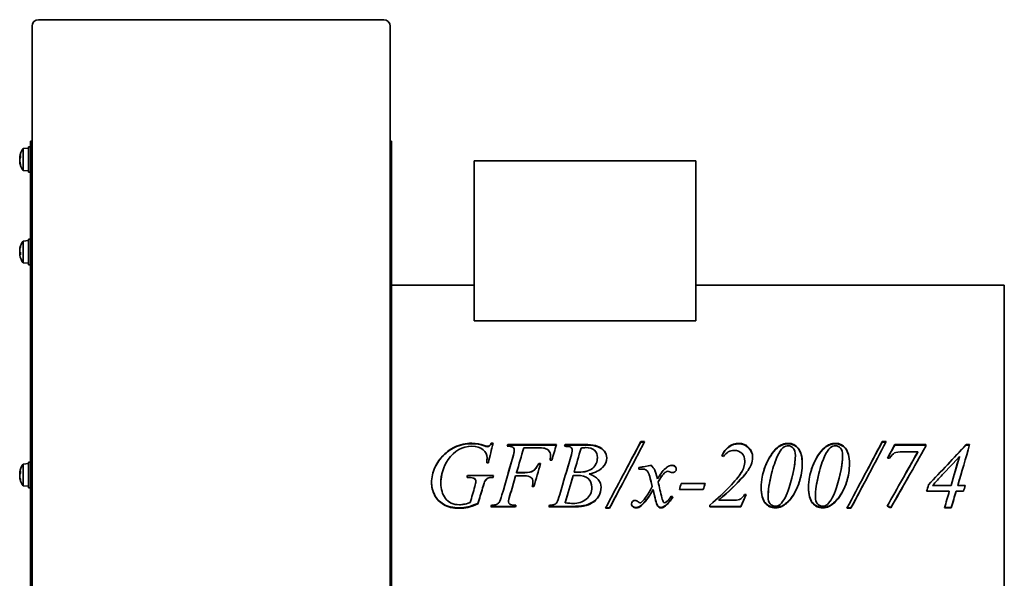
# Model space of a CAD drawing. Header units: millimetres. Extents: x 240 to 600, y 100 to 494.
# Tile 2 of 2: x 254 to 600, y 297 to 494. Entities that reach past the tile are written whole.
import ezdxf

# ---------------------------------------------------------------- set-up
doc = ezdxf.new("R2010")
doc.units = ezdxf.units.MM
doc.header["$LTSCALE"] = 2
doc.layers.add('Krawędzie widoczne(ISO)', color=7, linetype='Continuous', lineweight=35, true_color=0x262659)

msp = doc.modelspace()

# ---------------------------------------------------------------- linework, layer by layer
at = {"layer": 'Krawędzie widoczne(ISO)'}
for p, q in [((260.55, 493.61), (381.95, 493.61)), ((258.25, 395.29), (258.25, 491.31)), ((384.25, 491.31), (384.25, 395.29)), ((257.75, 215.89), (257.75, 450.89)), ((257.75, 450.89), (258.25, 450.89)), ((384.75, 450.89), (384.25, 450.89)), ((384.75, 215.89), (384.75, 450.89)), ((255.1, 448.23), (256.95, 448.39)), ((255.1, 440.55), (255.1, 448.23)), ((256.95, 448.89), (256.95, 439.89)), ((256.95, 448.89), (257.75, 448.89)), ((253.91, 445.26), (253.92, 445.26)), ((253.91, 443.51), (253.97, 443.52)), ((253.92, 445.11), (254.23, 445.08)), ((253.92, 443.67), (253.93, 443.67)), ((254.23, 445.82), (254.23, 445.01)), ((413.75, 443.89), (491.75, 443.89)), ((413.75, 387.62), (413.75, 443.89)), ((491.75, 387.62), (491.75, 443.89)), ((254.23, 442.77), (254.23, 442.33)), ((255.1, 440.55), (256.95, 440.39)), ((256.95, 439.89), (257.75, 439.89)), ((255.1, 415.71), (256.95, 415.88)), ((255.1, 408.04), (255.1, 415.71)), ((256.95, 416.38), (256.95, 407.38)), ((256.95, 416.38), (257.75, 416.38)), ((253.91, 412.71), (253.93, 412.71)), ((254.23, 414.01), (254.23, 413.79)), ((253.91, 411.04), (253.93, 411.04)), ((253.92, 411.32), (254.23, 411.35)), ((254, 411.37), (254.23, 411.39)), ((254.23, 411.76), (254.23, 410.86)), ((255.1, 408.04), (256.95, 407.88)), ((256.95, 407.38), (257.75, 407.38)), ((384.75, 400.19), (413.75, 400.19)), ((491.75, 400.19), (600.25, 400.19)), ((600.25, 266.59), (600.25, 400.19)), ((258.25, 233.46), (258.25, 395.29)), ((384.25, 395.29), (384.25, 233.46)), ((491.75, 387.62), (413.75, 387.62)), ((417.25, 343.61), (417.25, 343.77)), ((419.8, 344.55), (420.4, 344.55)), ((419.8, 344.38), (419.8, 344.55)), ((419.8, 344.38), (420.36, 344.38)), ((425.56, 344.05), (442.7, 344.05)), ((425.56, 343.89), (425.56, 344.05)), ((425.56, 343.89), (442.66, 343.89)), ((435.64, 342.92), (431.2, 342.92)), ((445.81, 344.05), (453.72, 344.05)), ((445.81, 343.89), (445.81, 344.05)), ((445.81, 343.89), (453.72, 343.89)), ((472.38, 345.12), (473.74, 345.12)), ((472.38, 344.94), (472.38, 345.12)), ((472.38, 344.94), (473.65, 344.94)), ((557.32, 345.12), (558.69, 345.12)), ((557.32, 344.94), (557.32, 345.12)), ((557.32, 344.94), (558.6, 344.94)), ((561.71, 343.89), (561.71, 344.05)), ((561.71, 344.05), (572.65, 344.05)), ((561.71, 343.89), (572.65, 343.89)), ((572.65, 343.5), (572.65, 344.05)), ((586.84, 344.05), (588.06, 344.05)), ((586.84, 343.89), (586.84, 344.05)), ((586.84, 343.89), (588.01, 343.89)), ((418.31, 339.36), (418.31, 339.45)), ((427.84, 342.04), (427.84, 342.17)), ((440.65, 340.09), (440.65, 340.19)), ((448.26, 342.04), (448.26, 342.17)), ((457.12, 339.38), (457.12, 339.47)), ((526.75, 340.09), (526.75, 340.19)), ((543.37, 340.09), (543.37, 340.19)), ((569.83, 341.49), (564.6, 341.49)), ((569.83, 341.37), (569.83, 341.49)), ((584.46, 339.8), (584.46, 339.9)), ((255.1, 337.23), (256.95, 337.39)), ((255.1, 329.55), (255.1, 337.23)), ((256.95, 337.89), (256.95, 328.89)), ((256.95, 337.89), (257.75, 337.89)), ((418.76, 337.66), (418.17, 337.66)), ((436.48, 337.36), (437.1, 337.36)), ((436.48, 337.3), (436.48, 337.36)), ((436.48, 337.3), (437.08, 337.3)), ((441.09, 338.54), (440.47, 338.54)), ((471.75, 336.03), (471.75, 335.44)), ((476.06, 336.73), (476.06, 336.78)), ((482.46, 336.57), (482.46, 336.62)), ((508.97, 338.18), (508.97, 338.25)), ((559.82, 339.26), (559.16, 339.26)), ((253.91, 334.26), (253.92, 334.26)), ((253.91, 332.51), (253.97, 332.52)), ((253.92, 334.11), (254.23, 334.08)), ((253.92, 332.67), (253.93, 332.67)), ((254.23, 334.82), (254.23, 334.01)), ((411.72, 332.54), (411.27, 332.54)), ((411.72, 332.52), (411.27, 332.52)), ((411.45, 333.15), (420.58, 333.15)), ((420.42, 332.54), (420.42, 332.52)), ((431.31, 333.05), (428.36, 333.05)), ((428.36, 333.05), (428.36, 333.05)), ((431.31, 333.05), (428.36, 333.05)), ((428.68, 334.2), (431.6, 334.2)), ((428.68, 334.18), (428.68, 334.2)), ((428.68, 334.18), (431.6, 334.18)), ((448.58, 333.14), (448.58, 333.14)), ((448.92, 334.34), (448.92, 334.36)), ((454.22, 333.74), (454.22, 333.75)), ((479.64, 334.15), (479.64, 334.16)), ((254.23, 331.77), (254.23, 331.33)), ((255.1, 329.55), (256.95, 329.39)), ((413.93, 332.08), (413.93, 332.06)), ((414.34, 331.19), (414.34, 331.16)), ((434.81, 329.36), (434.17, 329.36)), ((434.81, 329.42), (434.18, 329.42)), ((434.42, 331), (434.42, 330.96)), ((434.81, 329.42), (434.81, 329.36)), ((455.16, 329.03), (455.16, 328.97)), ((476.42, 329.39), (476.42, 329.33)), ((478.47, 330.98), (478.47, 330.94)), ((486.61, 330.39), (495.03, 330.39)), ((574.99, 329.69), (574.99, 329.63)), ((574.99, 329.63), (581.5, 329.63)), ((583.87, 329.69), (583.87, 329.63)), ((583.87, 329.63), (586.49, 329.63)), ((256.95, 328.89), (257.75, 328.89)), ((426.35, 326.21), (426.35, 326.1)), ((476.71, 328.28), (476.71, 328.2)), ((494.36, 328.23), (485.95, 328.23)), ((494.36, 328.31), (485.97, 328.31)), ((494.36, 328.31), (494.36, 328.23)), ((508.81, 326.5), (509.46, 326.5)), ((517.17, 325.81), (517.17, 325.69)), ((533.79, 325.81), (533.79, 325.69)), ((580.9, 327.62), (572.92, 327.62)), ((580.9, 327.71), (572.95, 327.71)), ((580.9, 327.71), (580.9, 327.62)), ((585.9, 327.71), (583.29, 327.71)), ((583.29, 327.71), (583.29, 327.62)), ((585.9, 327.62), (583.29, 327.62)), ((585.9, 327.71), (585.9, 327.62)), ((415.11, 323.37), (415.11, 323.22)), ((428.27, 322.15), (419.66, 322.15)), ((428.27, 322.32), (419.72, 322.32)), ((425.83, 324.11), (425.83, 323.96)), ((428.27, 322.32), (428.27, 322.15)), ((448.08, 322.15), (440.03, 322.15)), ((448.08, 322.32), (440.08, 322.32)), ((445.81, 323.72), (445.81, 323.57)), ((469.54, 322.41), (469.54, 322.24)), ((481.04, 322.65), (481.04, 322.49)), ((496.66, 322.74), (496.66, 322.15)), ((507.62, 322.32), (496.66, 322.32)), ((507.62, 322.15), (496.66, 322.15)), ((499.86, 324.61), (499.86, 324.48)), ((499.86, 324.48), (505.38, 324.48)), ((507.62, 322.32), (507.62, 322.15)), ((521.95, 322.43), (521.95, 322.26)), ((538.58, 322.43), (538.58, 322.26)), ((461.38, 321.66), (459.96, 321.66)), ((461.38, 321.83), (460.05, 321.83)), ((461.38, 321.83), (461.38, 321.66)), ((546.32, 321.66), (544.9, 321.66)), ((546.32, 321.83), (545, 321.83)), ((546.32, 321.83), (546.32, 321.66)), ((560.32, 321.95), (560.32, 321.78)), ((581.59, 321.78), (579.2, 321.78)), ((581.59, 321.95), (579.25, 321.95)), ((581.59, 321.95), (581.59, 321.78))]:
    msp.add_line(p, q, dxfattribs=at)
for centre, radius, start, end in [((260.55, 491.31), 2.3, 90, 180), ((381.95, 491.31), 2.3, 0, 90), ((260.35, 444.39), 6.5, 143.8044, 172.2546), ((260.35, 444.39), 6.5, 187.7454, 216.1956), ((260.35, 411.88), 6.5, 143.8044, 169.4294), ((260.35, 411.88), 6.5, 190.5706, 216.1956), ((260.35, 333.39), 6.5, 143.8044, 172.2546), ((260.35, 333.39), 6.5, 187.7454, 216.1956)]:
    msp.add_arc(centre, radius, start, end, dxfattribs=at)
for centre, major_axis, ratio, start_param, end_param in [((258.81, 444.88), (-1.73, -5.46), 0.851376, 4.836584, 4.908122), ((258.81, 443.44), (-3.01, 4.87), 0.809232, 0.686976, 0.758513), ((253.59, 445.54), (-0.452, 0.127), 0.504105, 2.504165, 2.523826), ((253.59, 444.93), (0.456, -0.261), 0.078894, 5.550044, 5.73991), ((258.81, 446.88), (-4.87, -3.01), 0.308452, 5.883601, 5.933925), ((253.59, 444.45), (-0.455, -0.254), 0.156282, 2.276472, 2.301332), ((258.81, 441.9), (-4.87, 3.01), 0.308452, 0.34926, 0.420798), ((253.59, 443.84), (0.456, 0.261), 0.078894, 0.576109, 0.733141), ((258.81, 447.01), (-4.94, -2.9), 0.158613, 0.068053, 0.13959), ((258.81, 443.9), (-1.73, 5.46), 0.851376, 1.375064, 1.375249), ((253.59, 443.37), (0.455, -0.07), 0.552087, 0.858311, 0.862635), ((260.31, 444.04), (-6.44, 0.73), 0.636553, 6.007872, 6.186019), ((260.31, 444.81), (-6.46, -0.6), 0.322116, 5.905826, 6.083973), ((260.31, 444.1), (-6.42, 0.88), 0.766293, 0.273977, 0.452124), ((254.43, 445.81), (0.206, -0.022), 0.634934, 2.864011, 3.210973), ((260.31, 444.53), (-6.26, -1.69), 0.94268, 6.202886, 6.381033), ((254.43, 442.34), (-0.201, -0.046), 0.941579, 6.06994, 6.416902), ((258.81, 412.97), (3.31, 4.67), 0.790322, 2.1291, 2.140519), ((253.59, 412.74), (-0.452, -0.143), 0.484667, 2.211463, 2.221471), ((258.81, 414.07), (-4.69, -3.28), 0.489858, 5.720327, 5.791864), ((258.81, 409.44), (-4.84, 3.06), 0.354105, 6.271099, 6.342637), ((253.59, 412.64), (-0.455, 0.25), 0.180909, 2.462523, 2.562271), ((260.31, 411.83), (4.7, -4.47), 0.991961, 3.549754, 3.727901), ((260.31, 412.07), (-6.36, -1.26), 0.894346, 5.759797, 5.937944), ((254.43, 414.01), (0.185, -0.091), 0.994286, 3.247631, 3.594593), ((258.81, 409.68), (-4.69, 3.28), 0.489858, 0.491321, 0.52583), ((253.59, 411.54), (0.453, -0.235), 0.25879, 0.431902, 0.911905), ((253.59, 411.11), (-0.455, -0.25), 0.180909, 3.530586, 3.820662), ((258.81, 410.79), (3.31, -4.67), 0.790322, 4.142667, 4.214204), ((258.81, 413.38), (4.01, 4.09), 0.71417, 2.672631, 2.744169), ((253.59, 410.77), (0.451, 0.183), 0.415527, 0.57352, 0.611148), ((260.31, 411.43), (-6.46, 0.57), 0.09174, 0.1775, 0.355647), ((260.31, 412.32), (-6.46, -0.57), 0.09174, 6.090984, 6.105685), ((260.31, 412.28), (-6.45, -0.63), 0.438805, 0.126703, 0.30485), ((260.31, 411.92), (4.7, 4.47), 0.991961, 2.555285, 2.569986), ((254.43, 410.87), (-0.206, -0.02), 0.437592, 6.241487, 6.58845), ((258.81, 333.88), (-1.73, -5.46), 0.851376, 4.836584, 4.908122), ((258.81, 332.44), (-3.01, 4.87), 0.809232, 0.686976, 0.758513), ((253.59, 334.54), (-0.452, 0.127), 0.504105, 2.504165, 2.523826), ((253.59, 333.93), (0.456, -0.261), 0.078894, 5.550044, 5.73991), ((258.81, 335.88), (-4.87, -3.01), 0.308452, 5.883601, 5.933925), ((253.59, 333.45), (-0.455, -0.254), 0.156282, 2.276472, 2.301332), ((258.81, 330.9), (-4.87, 3.01), 0.308452, 0.34926, 0.420798), ((253.59, 332.84), (0.456, 0.261), 0.078894, 0.576109, 0.733141), ((258.81, 336.01), (-4.94, -2.9), 0.158613, 0.068053, 0.13959), ((258.81, 332.9), (-1.73, 5.46), 0.851377, 1.375064, 1.375249), ((253.59, 332.37), (0.455, -0.07), 0.552087, 0.858311, 0.862635), ((260.31, 333.04), (-6.44, 0.73), 0.636553, 6.007872, 6.186019), ((260.31, 333.81), (-6.46, -0.6), 0.322116, 5.905826, 6.083973), ((260.31, 333.1), (-6.42, 0.88), 0.766293, 0.273977, 0.452124), ((254.43, 334.81), (0.206, -0.022), 0.634934, 2.864011, 3.210973), ((260.31, 333.53), (-6.26, -1.69), 0.94268, 6.202886, 6.381033), ((254.43, 331.34), (-0.201, -0.046), 0.941579, 6.06994, 6.416902)]:
    msp.add_ellipse(centre, major_axis=major_axis, ratio=ratio, start_param=start_param, end_param=end_param, dxfattribs=at)
for points, knots in [([(253.92, 445.3), (253.92, 445.3), (253.92, 445.3), (253.91, 445.28), (253.91, 445.27), (253.91, 445.26), (253.91, 445.26), (253.91, 445.26)], [-0.15827539, -0.15827539, -0.15827539, -0.15827539, -0.15764996, -0.15764996, -0.14669212, -0.14669212, -0.14056047, -0.14056047, -0.14056047, -0.14056047]), ([(253.94, 445.17), (253.94, 445.15), (253.93, 445.13), (253.92, 445.11), (253.92, 445.1), (253.91, 445.11), (253.91, 445.12), (253.91, 445.16), (253.91, 445.18), (253.91, 445.23), (253.92, 445.24), (253.92, 445.26)], [0, 0, 0, 0, 0.01116716, 0.01116716, 0.02233431, 0.02233431, 0.03329353, 0.03329353, 0.04425275, 0.04425275, 0.04996652, 0.04996652, 0.04996652, 0.04996652]), ([(253.93, 445.1), (253.93, 445.09), (253.93, 445.07), (253.92, 445.02), (253.92, 444.98), (253.91, 444.9), (253.91, 444.87), (253.91, 444.8), (253.91, 444.77), (253.91, 444.73), (253.92, 444.72), (253.92, 444.71)], [-0.17386986, -0.17386986, -0.17386986, -0.17386986, -0.16889095, -0.16889095, -0.15772379, -0.15772379, -0.14676457, -0.14676457, -0.13580535, -0.13580535, -0.13009158, -0.13009158, -0.13009158, -0.13009158]), ([(253.92, 444.21), (253.92, 444.21), (253.92, 444.21), (253.91, 444.25), (253.91, 444.28), (253.91, 444.36), (253.91, 444.4), (253.91, 444.47), (253.92, 444.51), (253.92, 444.57), (253.93, 444.59), (253.94, 444.62), (253.94, 444.63), (253.94, 444.63)], [-0.15827539, -0.15827539, -0.15827539, -0.15827539, -0.15764996, -0.15764996, -0.14669212, -0.14669212, -0.13573428, -0.13573428, -0.12469501, -0.12469501, -0.11365575, -0.11365575, -0.10828626, -0.10828626, -0.10828626, -0.10828626]), ([(253.92, 444.56), (253.92, 444.56), (253.92, 444.56), (253.91, 444.53), (253.91, 444.49), (253.91, 444.43), (253.91, 444.41), (253.91, 444.39)], [-0.15827539, -0.15827539, -0.15827539, -0.15827539, -0.15764996, -0.15764996, -0.14669212, -0.14669212, -0.14056047, -0.14056047, -0.14056047, -0.14056047]), ([(253.94, 443.62), (253.94, 443.65), (253.93, 443.68), (253.92, 443.76), (253.92, 443.8), (253.91, 443.87), (253.91, 443.91), (253.91, 443.98), (253.91, 444.01), (253.91, 444.04), (253.92, 444.05), (253.92, 444.06)], [-0.1800581, -0.1800581, -0.1800581, -0.1800581, -0.16889095, -0.16889095, -0.15772379, -0.15772379, -0.14676457, -0.14676457, -0.13580535, -0.13580535, -0.13009158, -0.13009158, -0.13009158, -0.13009158]), ([(253.92, 443.67), (253.92, 443.67), (253.91, 443.67), (253.91, 443.66), (253.91, 443.65), (253.91, 443.62), (253.91, 443.59), (253.91, 443.55), (253.92, 443.53), (253.92, 443.51)], [-0.1604569, -0.1604569, -0.1604569, -0.1604569, -0.15772354, -0.15772354, -0.14676432, -0.14676432, -0.1358051, -0.1358051, -0.13009133, -0.13009133, -0.13009133, -0.13009133]), ([(253.91, 443.51), (253.91, 443.51), (253.91, 443.51), (253.91, 443.49), (253.92, 443.47), (253.92, 443.43), (253.93, 443.4), (253.94, 443.35), (253.94, 443.33), (253.94, 443.32)], [-0.14056065, -0.14056065, -0.14056065, -0.14056065, -0.13573446, -0.13573446, -0.12469519, -0.12469519, -0.11365593, -0.11365593, -0.10828644, -0.10828644, -0.10828644, -0.10828644]), ([(253.94, 412.97), (253.94, 412.94), (253.93, 412.9), (253.92, 412.83), (253.92, 412.8), (253.91, 412.75), (253.91, 412.73), (253.91, 412.71), (253.91, 412.71), (253.91, 412.71)], [-0.1800581, -0.1800581, -0.1800581, -0.1800581, -0.16889095, -0.16889095, -0.15772379, -0.15772379, -0.14676457, -0.14676457, -0.13846065, -0.13846065, -0.13846065, -0.13846065]), ([(253.92, 412.4), (253.92, 412.4), (253.92, 412.4), (253.91, 412.41), (253.91, 412.43), (253.91, 412.47), (253.91, 412.5), (253.91, 412.57), (253.92, 412.61), (253.92, 412.68), (253.93, 412.72), (253.94, 412.77), (253.94, 412.79), (253.94, 412.81)], [-0.15827539, -0.15827539, -0.15827539, -0.15827539, -0.15764996, -0.15764996, -0.14669212, -0.14669212, -0.13573428, -0.13573428, -0.12469501, -0.12469501, -0.11365575, -0.11365575, -0.10828626, -0.10828626, -0.10828626, -0.10828626]), ([(253.92, 412.65), (253.92, 412.65), (253.92, 412.64), (253.91, 412.61), (253.91, 412.57), (253.91, 412.52), (253.91, 412.51), (253.91, 412.5)], [-0.15827539, -0.15827539, -0.15827539, -0.15827539, -0.15764996, -0.15764996, -0.14669212, -0.14669212, -0.14056047, -0.14056047, -0.14056047, -0.14056047]), ([(253.94, 411.89), (253.94, 411.89), (253.93, 411.9), (253.92, 411.94), (253.92, 411.96), (253.91, 412.02), (253.91, 412.06), (253.91, 412.13), (253.91, 412.17), (253.91, 412.22), (253.92, 412.24), (253.92, 412.26)], [0, 0, 0, 0, 0.01116716, 0.01116716, 0.02233431, 0.02233431, 0.03329353, 0.03329353, 0.04425275, 0.04425275, 0.04996652, 0.04996652, 0.04996652, 0.04996652]), ([(253.94, 411.87), (253.94, 411.86), (253.93, 411.85), (253.92, 411.81), (253.92, 411.79), (253.91, 411.73), (253.91, 411.7), (253.91, 411.62), (253.91, 411.58), (253.91, 411.53), (253.92, 411.51), (253.92, 411.49)], [-0.18005785, -0.18005785, -0.18005785, -0.18005785, -0.1688907, -0.1688907, -0.15772354, -0.15772354, -0.14676432, -0.14676432, -0.1358051, -0.1358051, -0.13009133, -0.13009133, -0.13009133, -0.13009133]), ([(253.92, 411.36), (253.92, 411.35), (253.92, 411.35), (253.91, 411.34), (253.91, 411.33), (253.91, 411.29), (253.91, 411.27), (253.91, 411.26)], [-0.15827557, -0.15827557, -0.15827557, -0.15827557, -0.15765014, -0.15765014, -0.1466923, -0.1466923, -0.14056065, -0.14056065, -0.14056065, -0.14056065]), ([(253.92, 411.1), (253.92, 411.11), (253.92, 411.11), (253.91, 411.14), (253.91, 411.18), (253.91, 411.24), (253.91, 411.27), (253.91, 411.3), (253.92, 411.32), (253.92, 411.32), (253.93, 411.32), (253.94, 411.31), (253.94, 411.3), (253.94, 411.29)], [-0.15827539, -0.15827539, -0.15827539, -0.15827539, -0.15764996, -0.15764996, -0.14669212, -0.14669212, -0.13573428, -0.13573428, -0.12469501, -0.12469501, -0.11365575, -0.11365575, -0.10828626, -0.10828626, -0.10828626, -0.10828626]), ([(253.94, 410.78), (253.94, 410.81), (253.93, 410.85), (253.92, 410.92), (253.92, 410.95), (253.91, 411), (253.91, 411.02), (253.91, 411.04), (253.91, 411.04), (253.91, 411.04), (253.92, 411.03), (253.92, 411.03)], [-0.1800581, -0.1800581, -0.1800581, -0.1800581, -0.16889095, -0.16889095, -0.15772379, -0.15772379, -0.14676457, -0.14676457, -0.13580535, -0.13580535, -0.13009158, -0.13009158, -0.13009158, -0.13009158]), ([(398.79, 330.62), (398.79, 332.52), (399.19, 334.33), (399.99, 336.05), (400.79, 337.76), (401.78, 339.2), (402.98, 340.38), (404.18, 341.56), (405.48, 342.49), (406.88, 343.17)], [0, 0, 0, 0, 1, 1, 1, 2, 2, 2, 3, 3, 3, 3]), ([(399.09, 333.39), (399.29, 334.28), (399.59, 335.16), (399.99, 336.01), (400.79, 337.69), (401.78, 339.12), (402.98, 340.28), (404.18, 341.44), (405.48, 342.35), (406.88, 343.02)], [0.496689, 0.496689, 0.496689, 0.496689, 1, 1, 1, 2, 2, 2, 3, 3, 3, 3]), ([(418.31, 339.45), (418.31, 340.52), (417.84, 341.45), (416.89, 342.26), (415.95, 343.07), (414.64, 343.47), (412.97, 343.47)], [0, 0, 0, 0, 1, 1, 1, 2, 2, 2, 2]), ([(418.38, 343.47), (418.65, 343.47), (418.88, 343.53), (419.07, 343.65), (419.26, 343.78), (419.51, 344.08), (419.8, 344.55)], [0, 0, 0, 0, 1, 1, 1, 2, 2, 2, 2]), ([(418.38, 343.32), (418.65, 343.32), (418.88, 343.38), (419.07, 343.5), (419.26, 343.62), (419.51, 343.92), (419.8, 344.38)], [0, 0, 0, 0, 1, 1, 1, 2, 2, 2, 2]), ([(427.84, 342.17), (427.84, 342.44), (427.77, 342.68), (427.63, 342.88), (427.49, 343.08), (427.29, 343.23), (427.01, 343.33), (426.74, 343.42), (426.19, 343.47), (425.36, 343.47)], [0, 0, 0, 0, 1, 1, 1, 2, 2, 2, 3, 3, 3, 3]), ([(448.26, 342.17), (448.26, 342.56), (448.11, 342.87), (447.81, 343.1), (447.51, 343.33), (446.94, 343.45), (446.1, 343.45)], [0, 0, 0, 0, 1, 1, 1, 2, 2, 2, 2]), ([(457.12, 339.47), (457.12, 340.58), (456.78, 341.44), (456.1, 342.06), (455.43, 342.68), (454.35, 342.99), (452.88, 342.99)], [0, 0, 0, 0, 1, 1, 1, 2, 2, 2, 2]), ([(453.72, 344.05), (455.05, 344.05), (456.24, 343.85), (457.28, 343.44), (458.32, 343.03), (459.1, 342.47), (459.62, 341.74), (460.13, 341.02), (460.39, 340.24), (460.39, 339.42)], [0, 0, 0, 0, 1, 1, 1, 2, 2, 2, 3, 3, 3, 3]), ([(453.72, 343.89), (455.05, 343.89), (456.24, 343.69), (457.28, 343.29), (458.32, 342.89), (459.1, 342.33), (459.62, 341.62), (460.12, 340.91), (460.38, 340.17), (460.39, 339.37)], [0, 0, 0, 0, 1, 1, 1, 2, 2, 2, 2.982554, 2.982554, 2.982554, 2.982554]), ([(500.92, 340.12), (501.47, 341.51), (502.28, 342.59), (503.34, 343.35), (504.4, 344.12), (505.55, 344.5), (506.78, 344.5)], [0, 0, 0, 0, 1, 1, 1, 2, 2, 2, 2]), ([(500.96, 340.1), (501.51, 341.43), (502.3, 342.47), (503.34, 343.2), (504.4, 343.96), (505.55, 344.33), (506.78, 344.33)], [0.020859, 0.020859, 0.020859, 0.020859, 1, 1, 1, 2, 2, 2, 2]), ([(506.78, 344.5), (508.17, 344.5), (509.34, 344.02), (510.29, 343.08), (511.25, 342.13), (511.72, 340.98), (511.72, 339.63)], [0, 0, 0, 0, 1, 1, 1, 2, 2, 2, 2]), ([(506.78, 344.33), (508.17, 344.33), (509.34, 343.87), (510.29, 342.93), (511.24, 342.01), (511.71, 340.89), (511.72, 339.58)], [0, 0, 0, 0, 1, 1, 1, 1.98937, 1.98937, 1.98937, 1.98937]), ([(524.29, 343.66), (523.66, 343.66), (523.03, 343.42), (522.38, 342.93), (521.73, 342.45), (521.07, 341.43), (520.38, 339.88), (519.69, 338.33), (519.03, 336.33), (518.39, 333.87)], [0, 0, 0, 0, 1, 1, 1, 2, 2, 2, 3, 3, 3, 3]), ([(524.25, 344.5), (525.64, 344.5), (526.81, 343.93), (527.76, 342.78), (528.7, 341.64), (529.18, 339.83), (529.18, 337.34)], [0, 0, 0, 0, 1, 1, 1, 2, 2, 2, 2]), ([(524.25, 344.33), (525.64, 344.33), (526.81, 343.77), (527.76, 342.64), (528.7, 341.52), (529.17, 339.74), (529.18, 337.31)], [0, 0, 0, 0, 1, 1, 1, 1.996005, 1.996005, 1.996005, 1.996005]), ([(526.75, 340.19), (526.75, 341.38), (526.5, 342.25), (526.01, 342.82), (525.52, 343.38), (524.95, 343.66), (524.29, 343.66)], [0, 0, 0, 0, 1, 1, 1, 2, 2, 2, 2]), ([(540.91, 343.66), (540.29, 343.66), (539.65, 343.42), (539.01, 342.93), (538.36, 342.45), (537.69, 341.43), (537, 339.88), (536.31, 338.33), (535.65, 336.33), (535.02, 333.87)], [0, 0, 0, 0, 1, 1, 1, 2, 2, 2, 3, 3, 3, 3]), ([(540.88, 344.5), (542.27, 344.5), (543.43, 343.93), (544.38, 342.78), (545.33, 341.64), (545.8, 339.83), (545.8, 337.34)], [0, 0, 0, 0, 1, 1, 1, 2, 2, 2, 2]), ([(540.88, 344.33), (542.27, 344.33), (543.43, 343.77), (544.38, 342.64), (545.32, 341.52), (545.8, 339.74), (545.8, 337.31)], [0, 0, 0, 0, 1, 1, 1, 1.996005, 1.996005, 1.996005, 1.996005]), ([(543.37, 340.19), (543.37, 341.38), (543.13, 342.25), (542.64, 342.82), (542.15, 343.38), (541.57, 343.66), (540.91, 343.66)], [0, 0, 0, 0, 1, 1, 1, 2, 2, 2, 2]), ([(440.65, 340.19), (440.65, 340.9), (440.46, 341.47), (440.06, 341.88), (439.67, 342.3), (439.16, 342.59), (438.55, 342.76)], [0, 0, 0, 0, 1, 1, 1, 2, 2, 2, 2]), ([(450.45, 334.34), (452.7, 334.34), (454.38, 334.83), (455.47, 335.8), (456.57, 336.78), (457.12, 338), (457.12, 339.47)], [0, 0, 0, 0, 1, 1, 1, 2, 2, 2, 2]), ([(460.39, 339.42), (460.39, 338.16), (459.91, 337.02), (458.94, 336), (457.98, 334.98), (456.41, 334.23), (454.22, 333.75)], [0, 0, 0, 0, 1, 1, 1, 2, 2, 2, 2]), ([(508.97, 338.25), (508.97, 339.38), (508.63, 340.29), (507.94, 340.99), (507.25, 341.69), (506.35, 342.04), (505.25, 342.04)], [0, 0, 0, 0, 1, 1, 1, 2, 2, 2, 2]), ([(564.6, 341.49), (563.16, 341.49), (562.18, 341.36), (561.65, 341.11), (561.13, 340.85), (560.52, 340.24), (559.82, 339.26)], [0, 0, 0, 0, 1, 1, 1, 2, 2, 2, 2]), ([(431.6, 334.2), (432.89, 334.2), (433.86, 334.4), (434.5, 334.8), (435.14, 335.2), (435.8, 336.05), (436.48, 337.36)], [0, 0, 0, 0, 1, 1, 1, 2, 2, 2, 2]), ([(431.6, 334.18), (432.89, 334.18), (433.86, 334.38), (434.5, 334.78), (435.14, 335.17), (435.8, 336.01), (436.48, 337.3)], [0, 0, 0, 0, 1, 1, 1, 2, 2, 2, 2]), ([(450.45, 334.33), (452.7, 334.33), (454.38, 334.81), (455.47, 335.77), (456.57, 336.73), (457.12, 337.93), (457.12, 339.38)], [0, 0, 0, 0, 1, 1, 1, 2, 2, 2, 2]), ([(479.64, 334.16), (480.02, 334.69), (480.49, 335.18), (481.03, 335.65), (481.58, 336.12), (482.05, 336.44), (482.46, 336.62)], [0, 0, 0, 0, 1, 1, 1, 2, 2, 2, 2]), ([(479.64, 334.15), (480.02, 334.67), (480.49, 335.16), (481.03, 335.62), (481.58, 336.08), (482.05, 336.4), (482.46, 336.57)], [0, 0, 0, 0, 1, 1, 1, 2, 2, 2, 2]), ([(483.32, 336.78), (483.79, 336.78), (484.16, 336.66), (484.44, 336.41), (484.71, 336.15), (484.85, 335.85), (484.85, 335.51)], [0, 0, 0, 0, 1, 1, 1, 2, 2, 2, 2]), ([(483.32, 336.73), (483.79, 336.73), (484.16, 336.61), (484.44, 336.36), (484.71, 336.12), (484.85, 335.82), (484.85, 335.49)], [0, 0, 0, 0, 1, 1, 1, 1.987922, 1.987922, 1.987922, 1.987922]), ([(529.18, 337.34), (529.18, 335.2), (528.83, 333.01), (528.12, 330.78), (527.42, 328.55), (526.43, 326.63), (525.15, 325.01)], [0, 0, 0, 0, 1, 1, 1, 2, 2, 2, 2]), ([(545.8, 337.34), (545.8, 335.2), (545.45, 333.01), (544.75, 330.78), (544.05, 328.55), (543.06, 326.63), (541.78, 325.01)], [0, 0, 0, 0, 1, 1, 1, 2, 2, 2, 2]), ([(253.92, 334.3), (253.92, 334.3), (253.92, 334.3), (253.91, 334.28), (253.91, 334.27), (253.91, 334.26), (253.91, 334.26), (253.91, 334.26)], [-0.15827539, -0.15827539, -0.15827539, -0.15827539, -0.15764996, -0.15764996, -0.14669212, -0.14669212, -0.14056047, -0.14056047, -0.14056047, -0.14056047]), ([(253.94, 334.17), (253.94, 334.15), (253.93, 334.13), (253.92, 334.11), (253.92, 334.1), (253.91, 334.11), (253.91, 334.12), (253.91, 334.16), (253.91, 334.18), (253.91, 334.23), (253.92, 334.24), (253.92, 334.26)], [-0.1800581, -0.1800581, -0.1800581, -0.1800581, -0.16889095, -0.16889095, -0.15772379, -0.15772379, -0.14676457, -0.14676457, -0.13580535, -0.13580535, -0.13009158, -0.13009158, -0.13009158, -0.13009158]), ([(253.93, 334.1), (253.93, 334.09), (253.93, 334.07), (253.92, 334.02), (253.92, 333.98), (253.91, 333.9), (253.91, 333.87), (253.91, 333.8), (253.91, 333.77), (253.91, 333.73), (253.92, 333.72), (253.92, 333.71)], [-0.17386961, -0.17386961, -0.17386961, -0.17386961, -0.1688907, -0.1688907, -0.15772354, -0.15772354, -0.14676432, -0.14676432, -0.1358051, -0.1358051, -0.13009133, -0.13009133, -0.13009133, -0.13009133]), ([(253.92, 333.21), (253.92, 333.21), (253.92, 333.21), (253.91, 333.25), (253.91, 333.28), (253.91, 333.36), (253.91, 333.4), (253.91, 333.47), (253.92, 333.51), (253.92, 333.57), (253.93, 333.59), (253.94, 333.62), (253.94, 333.63), (253.94, 333.63)], [-0.15827539, -0.15827539, -0.15827539, -0.15827539, -0.15764996, -0.15764996, -0.14669212, -0.14669212, -0.13573428, -0.13573428, -0.12469501, -0.12469501, -0.11365575, -0.11365575, -0.10828626, -0.10828626, -0.10828626, -0.10828626]), ([(253.92, 333.56), (253.92, 333.56), (253.92, 333.56), (253.91, 333.53), (253.91, 333.49), (253.91, 333.43), (253.91, 333.41), (253.91, 333.39)], [-0.15827557, -0.15827557, -0.15827557, -0.15827557, -0.15765014, -0.15765014, -0.1466923, -0.1466923, -0.14056065, -0.14056065, -0.14056065, -0.14056065]), ([(253.94, 332.62), (253.94, 332.65), (253.93, 332.68), (253.92, 332.76), (253.92, 332.8), (253.91, 332.87), (253.91, 332.91), (253.91, 332.98), (253.91, 333.01), (253.91, 333.04), (253.92, 333.05), (253.92, 333.06)], [0, 0, 0, 0, 0.01116716, 0.01116716, 0.02233431, 0.02233431, 0.03329353, 0.03329353, 0.04425275, 0.04425275, 0.04996652, 0.04996652, 0.04996652, 0.04996652]), ([(253.92, 332.67), (253.92, 332.67), (253.91, 332.67), (253.91, 332.66), (253.91, 332.65), (253.91, 332.62), (253.91, 332.59), (253.91, 332.55), (253.92, 332.53), (253.92, 332.51)], [-0.16045715, -0.16045715, -0.16045715, -0.16045715, -0.15772379, -0.15772379, -0.14676457, -0.14676457, -0.13580535, -0.13580535, -0.13009158, -0.13009158, -0.13009158, -0.13009158]), ([(253.91, 332.51), (253.91, 332.51), (253.91, 332.51), (253.91, 332.49), (253.92, 332.47), (253.92, 332.43), (253.93, 332.4), (253.94, 332.35), (253.94, 332.33), (253.94, 332.32)], [-0.14056047, -0.14056047, -0.14056047, -0.14056047, -0.13573428, -0.13573428, -0.12469501, -0.12469501, -0.11365575, -0.11365575, -0.10828626, -0.10828626, -0.10828626, -0.10828626]), ([(420.42, 332.54), (419.58, 332.53), (418.97, 332.43), (418.59, 332.24), (418.21, 332.06), (417.89, 331.75), (417.61, 331.32)], [0, 0, 0, 0, 1, 1, 1, 2, 2, 2, 2]), ([(420.42, 332.52), (419.58, 332.51), (418.97, 332.41), (418.59, 332.23), (418.21, 332.04), (417.89, 331.73), (417.61, 331.28)], [0, 0, 0, 0, 1, 1, 1, 2, 2, 2, 2]), ([(434.42, 331), (434.42, 331.66), (434.2, 332.17), (433.76, 332.52), (433.32, 332.87), (432.51, 333.05), (431.31, 333.05)], [0, 0, 0, 0, 1, 1, 1, 2, 2, 2, 2]), ([(434.42, 330.96), (434.42, 331.63), (434.2, 332.15), (433.76, 332.51), (433.32, 332.87), (432.51, 333.05), (431.31, 333.05)], [0, 0, 0, 0, 1, 1, 1, 2, 2, 2, 2]), ([(455.16, 329.03), (455.16, 330.34), (454.74, 331.37), (453.91, 332.1), (453.08, 332.84), (451.74, 333.21), (449.89, 333.21)], [0, 0, 0, 0, 1, 1, 1, 2, 2, 2, 2]), ([(455.16, 328.97), (455.16, 330.3), (454.74, 331.33), (453.91, 332.08), (453.08, 332.83), (451.74, 333.21), (449.89, 333.21)], [0, 0, 0, 0, 1, 1, 1, 2, 2, 2, 2]), ([(454.22, 333.75), (455.66, 333.24), (456.72, 332.58), (457.41, 331.76), (458.09, 330.94), (458.43, 330.04), (458.43, 329.06)], [0, 0, 0, 0, 1, 1, 1, 2, 2, 2, 2]), ([(475.34, 333.53), (475.09, 334.24), (474.77, 334.74), (474.37, 335.03), (473.98, 335.32), (473.39, 335.47), (472.61, 335.47)], [0, 0, 0, 0, 1, 1, 1, 2, 2, 2, 2]), ([(528.79, 333.39), (528.62, 332.54), (528.4, 331.68), (528.12, 330.82), (527.42, 328.63), (526.43, 326.73), (525.15, 325.14)], [0.607313, 0.607313, 0.607313, 0.607313, 1, 1, 1, 2, 2, 2, 2]), ([(545.41, 333.39), (545.25, 332.54), (545.03, 331.68), (544.75, 330.82), (544.05, 328.63), (543.06, 326.73), (541.78, 325.14)], [0.607313, 0.607313, 0.607313, 0.607313, 1, 1, 1, 2, 2, 2, 2]), ([(408.64, 321.83), (406.33, 321.83), (404.46, 322.25), (403.02, 323.1), (401.58, 323.94), (400.52, 325.07), (399.83, 326.47), (399.14, 327.86), (398.8, 329.26), (398.79, 330.64)], [0, 0, 0, 0, 1, 1, 1, 2, 2, 2, 2.995632, 2.995632, 2.995632, 2.995632]), ([(408.64, 321.66), (406.33, 321.66), (404.46, 322.08), (403.02, 322.94), (401.58, 323.8), (400.52, 324.94), (399.83, 326.36), (399.14, 327.79), (398.79, 329.21), (398.79, 330.62)], [0, 0, 0, 0, 1, 1, 1, 2, 2, 2, 3, 3, 3, 3]), ([(402.06, 330.4), (402.06, 328.36), (402.6, 326.59), (403.66, 325.11), (404.73, 323.63), (406.38, 322.9), (408.61, 322.9)], [0, 0, 0, 0, 1, 1, 1, 2, 2, 2, 2]), ([(458.43, 329.09), (458.42, 328.02), (458.14, 327), (457.59, 326.04), (457.02, 325.06), (456.3, 324.31), (455.42, 323.77), (454.54, 323.24), (453.48, 322.84), (452.23, 322.58)], [0.01095, 0.01095, 0.01095, 0.01095, 1, 1, 1, 2, 2, 2, 3, 3, 3, 3]), ([(458.43, 329.06), (458.43, 327.96), (458.15, 326.91), (457.59, 325.93), (457.02, 324.94), (456.3, 324.17), (455.42, 323.63), (454.54, 323.08), (453.48, 322.68), (452.23, 322.42)], [0, 0, 0, 0, 1, 1, 1, 2, 2, 2, 3, 3, 3, 3]), ([(472.63, 323.79), (473.13, 324.19), (473.82, 325.06), (474.7, 326.41), (475.57, 327.75), (476.15, 328.73), (476.42, 329.33)], [0, 0, 0, 0, 1, 1, 1, 2, 2, 2, 2]), ([(448.6, 323.34), (450.32, 323.34), (451.85, 323.84), (453.17, 324.85), (454.5, 325.86), (455.16, 327.23), (455.16, 328.97)], [0, 0, 0, 0, 1, 1, 1, 2, 2, 2, 2]), ([(505.38, 324.48), (506.26, 324.48), (507, 324.66), (507.57, 325.02), (508.15, 325.39), (508.56, 325.88), (508.81, 326.5)], [0, 0, 0, 0, 1, 1, 1, 2, 2, 2, 2]), ([(519.7, 321.95), (518.29, 321.95), (517.11, 322.51), (516.16, 323.64), (515.22, 324.76), (514.75, 326.54), (514.74, 328.98)], [0, 0, 0, 0, 1, 1, 1, 1.995513, 1.995513, 1.995513, 1.995513]), ([(519.7, 321.78), (518.29, 321.78), (517.11, 322.35), (516.16, 323.49), (515.22, 324.64), (514.74, 326.45), (514.74, 328.95)], [0, 0, 0, 0, 1, 1, 1, 2, 2, 2, 2]), ([(517.17, 325.69), (517.17, 324.57), (517.41, 323.74), (517.91, 323.19), (518.4, 322.64), (518.99, 322.37), (519.69, 322.37)], [0, 0, 0, 0, 1, 1, 1, 2, 2, 2, 2]), ([(536.33, 321.95), (534.92, 321.95), (533.74, 322.51), (532.79, 323.64), (531.85, 324.76), (531.37, 326.54), (531.37, 328.98)], [0, 0, 0, 0, 1, 1, 1, 1.995513, 1.995513, 1.995513, 1.995513]), ([(536.33, 321.78), (534.92, 321.78), (533.74, 322.35), (532.79, 323.49), (531.84, 324.64), (531.37, 326.45), (531.37, 328.95)], [0, 0, 0, 0, 1, 1, 1, 2, 2, 2, 2]), ([(533.79, 325.69), (533.79, 324.57), (534.04, 323.74), (534.53, 323.19), (535.02, 322.64), (535.62, 322.37), (536.31, 322.37)], [0, 0, 0, 0, 1, 1, 1, 2, 2, 2, 2]), ([(408.61, 322.9), (409.16, 322.9), (409.68, 322.94), (410.17, 323.04), (410.66, 323.13), (411.4, 323.34), (412.4, 323.66)], [0, 0, 0, 0, 1, 1, 1, 2, 2, 2, 2]), ([(415.11, 323.37), (413.63, 322.75), (412.43, 322.34), (411.52, 322.14), (410.61, 321.93), (409.65, 321.83), (408.64, 321.83)], [0, 0, 0, 0, 1, 1, 1, 2, 2, 2, 2]), ([(415.11, 323.22), (413.63, 322.59), (412.43, 322.17), (411.52, 321.97), (410.61, 321.76), (409.65, 321.66), (408.64, 321.66)], [0, 0, 0, 0, 1, 1, 1, 2, 2, 2, 2]), ([(425.83, 323.96), (425.83, 323.61), (425.98, 323.33), (426.28, 323.14), (426.57, 322.94), (427.31, 322.81), (428.47, 322.74)], [0, 0, 0, 0, 1, 1, 1, 2, 2, 2, 2]), ([(469.14, 323.18), (469.14, 323.54), (469.26, 323.83), (469.5, 324.07), (469.74, 324.31), (470.03, 324.43), (470.37, 324.43)], [0, 0, 0, 0, 1, 1, 1, 2, 2, 2, 2]), ([(479.8, 325.37), (480.01, 324.53), (480.18, 324.02), (480.32, 323.86), (480.47, 323.69), (480.61, 323.61), (480.75, 323.61)], [0, 0, 0, 0, 1, 1, 1, 2, 2, 2, 2])]:
    msp.add_open_spline(points, degree=3, knots=knots, dxfattribs=at)
for points in [[(412.97, 343.47), (409.57, 343.47), (406.79, 341.91), (404.63, 338.77)], [(406.88, 343.17), (408.82, 344.09), (410.85, 344.55), (412.97, 344.55)], [(406.88, 343.02), (408.82, 343.93), (410.85, 344.38), (412.97, 344.38)], [(412.97, 344.55), (414.54, 344.55), (415.97, 344.29), (417.25, 343.77)], [(412.97, 344.38), (414.54, 344.38), (415.97, 344.13), (417.25, 343.61)], [(417.25, 343.77), (417.77, 343.57), (418.15, 343.47), (418.38, 343.47)], [(417.25, 343.61), (417.77, 343.42), (418.15, 343.32), (418.38, 343.32)], [(420.4, 344.55), (419.85, 342.27), (419.31, 339.97), (418.76, 337.66)], [(425.36, 343.47), (425.42, 343.66), (425.49, 343.86), (425.56, 344.05)], [(425.41, 343.47), (425.46, 343.61), (425.51, 343.75), (425.56, 343.89)], [(431.2, 342.92), (430.36, 340.03), (429.52, 337.11), (428.68, 334.2)], [(438.55, 342.76), (438.11, 342.86), (437.14, 342.92), (435.64, 342.92)], [(442.7, 344.05), (442.16, 342.23), (441.62, 340.39), (441.09, 338.54)], [(445.6, 343.47), (445.67, 343.66), (445.74, 343.86), (445.81, 344.05)], [(446.1, 343.45), (445.92, 343.45), (445.75, 343.46), (445.6, 343.47)], [(445.65, 343.46), (445.71, 343.61), (445.76, 343.75), (445.81, 343.89)], [(452.88, 342.99), (452.48, 342.99), (451.98, 342.92), (451.37, 342.79)], [(459.96, 321.66), (464.1, 329.4), (468.24, 337.38), (472.38, 345.12)], [(473.74, 345.12), (469.62, 337.38), (465.5, 329.4), (461.38, 321.66)], [(466.17, 333.39), (468.24, 337.26), (470.31, 341.13), (472.38, 344.94)], [(516.16, 336.41), (517.29, 339.33), (518.71, 341.53), (520.44, 343.02)], [(516.16, 336.36), (517.29, 339.24), (518.71, 341.41), (520.44, 342.88)], [(520.44, 343.02), (521.58, 344.01), (522.85, 344.5), (524.25, 344.5)], [(520.44, 342.88), (521.58, 343.85), (522.85, 344.33), (524.25, 344.33)], [(532.79, 336.41), (533.91, 339.33), (535.34, 341.53), (537.07, 343.02)], [(532.79, 336.36), (533.91, 339.24), (535.34, 341.41), (537.07, 342.88)], [(537.07, 343.02), (538.2, 344.01), (539.47, 344.5), (540.88, 344.5)], [(537.07, 342.88), (538.2, 343.85), (539.47, 344.33), (540.88, 344.33)], [(544.9, 321.66), (549.04, 329.4), (553.18, 337.38), (557.32, 345.12)], [(558.69, 345.12), (554.57, 337.38), (550.44, 329.4), (546.32, 321.66)], [(551.11, 333.39), (553.18, 337.26), (555.25, 341.13), (557.32, 344.94)], [(559.16, 339.26), (560.01, 340.86), (560.86, 342.46), (561.71, 344.05)], [(559.2, 339.26), (560.04, 340.81), (560.87, 342.36), (561.71, 343.89)], [(572.65, 343.5), (568.54, 336.31), (564.43, 328.94), (560.32, 321.78)], [(573.61, 329.9), (578.02, 334.63), (582.43, 339.38), (586.84, 344.05)], [(576.86, 333.39), (580.18, 336.9), (583.51, 340.42), (586.84, 343.89)], [(588.06, 344.05), (586.66, 339.29), (585.27, 334.45), (583.87, 329.63)], [(418.17, 337.66), (418.26, 338.47), (418.31, 339.07), (418.31, 339.45)], [(423.56, 326.43), (424.83, 330.82), (426.1, 335.27), (427.37, 339.67)], [(425.56, 333.39), (426.17, 335.45), (426.77, 337.52), (427.37, 339.57)], [(427.37, 339.67), (427.68, 340.73), (427.84, 341.56), (427.84, 342.17)], [(427.37, 339.57), (427.68, 340.62), (427.84, 341.44), (427.84, 342.04)], [(440.47, 338.54), (440.59, 339.21), (440.65, 339.76), (440.65, 340.19)], [(440.49, 338.54), (440.6, 339.16), (440.65, 339.68), (440.65, 340.09)], [(443.91, 326.51), (445.19, 330.93), (446.47, 335.39), (447.75, 339.81)], [(445.9, 333.39), (446.52, 335.5), (447.13, 337.61), (447.75, 339.72)], [(447.75, 339.81), (448.09, 340.93), (448.26, 341.72), (448.26, 342.17)], [(447.75, 339.72), (448.09, 340.82), (448.26, 341.59), (448.26, 342.04)], [(451.37, 342.79), (450.55, 340), (449.74, 337.18), (448.92, 334.36)], [(501.5, 339.87), (501.3, 339.95), (501.11, 340.03), (500.92, 340.12)], [(505.25, 342.04), (503.73, 342.04), (502.48, 341.32), (501.5, 339.87)], [(511.72, 339.63), (511.72, 338.68), (511.56, 337.79), (511.22, 336.98)], [(524.57, 328.95), (526.02, 333.55), (526.75, 337.31), (526.75, 340.19)], [(525.81, 333.38), (526.44, 335.99), (526.75, 338.23), (526.75, 340.09)], [(541.2, 328.95), (542.65, 333.55), (543.37, 337.31), (543.37, 340.19)], [(542.44, 333.38), (543.06, 335.99), (543.37, 338.23), (543.37, 340.09)], [(559.03, 322.37), (562.63, 328.68), (566.23, 335.14), (569.83, 341.49)], [(565.26, 333.39), (566.78, 336.05), (568.31, 338.72), (569.83, 341.37)], [(584.46, 339.9), (581.31, 336.49), (578.15, 333.05), (574.99, 329.63)], [(581.5, 329.63), (582.49, 333.05), (583.47, 336.49), (584.46, 339.9)], [(582.58, 333.39), (583.21, 335.53), (583.84, 337.67), (584.46, 339.8)], [(404.63, 338.77), (402.92, 336.29), (402.06, 333.49), (402.06, 330.4)], [(418.18, 337.66), (418.27, 338.43), (418.31, 339), (418.31, 339.36)], [(437.1, 337.36), (436.33, 334.7), (435.57, 332.02), (434.81, 329.36)], [(471.75, 336.03), (473.19, 336.28), (474.62, 336.53), (476.06, 336.78)], [(471.75, 335.99), (473.19, 336.24), (474.62, 336.48), (476.06, 336.73)], [(476.06, 336.78), (476.59, 336.22), (476.99, 335.66), (477.27, 335.09)], [(476.06, 336.73), (476.59, 336.18), (476.99, 335.62), (477.27, 335.07)], [(482.46, 336.62), (482.73, 336.73), (483.01, 336.78), (483.32, 336.78)], [(482.46, 336.57), (482.73, 336.68), (483.01, 336.73), (483.32, 336.73)], [(507.73, 334.2), (508.56, 335.49), (508.97, 336.84), (508.97, 338.25)], [(507.73, 334.18), (508.56, 335.46), (508.97, 336.79), (508.97, 338.18)], [(511.22, 336.98), (510.69, 335.72), (509.73, 334.31), (508.34, 332.74)], [(514.74, 328.95), (514.74, 331.43), (515.22, 333.92), (516.16, 336.41)], [(515.25, 333.39), (515.47, 334.38), (515.78, 335.37), (516.16, 336.36)], [(531.37, 328.95), (531.37, 331.43), (531.84, 333.92), (532.79, 336.41)], [(531.87, 333.39), (532.1, 334.38), (532.41, 335.37), (532.79, 336.36)], [(402.35, 333.39), (402.16, 332.44), (402.06, 331.46), (402.06, 330.45)], [(411.27, 332.52), (411.33, 332.73), (411.39, 332.94), (411.45, 333.15)], [(413.93, 332.08), (413.47, 332.38), (412.74, 332.54), (411.72, 332.54)], [(413.93, 332.06), (413.47, 332.37), (412.74, 332.52), (411.72, 332.52)], [(420.58, 333.15), (420.52, 332.95), (420.47, 332.74), (420.42, 332.54)], [(420.58, 333.15), (420.52, 332.94), (420.47, 332.73), (420.42, 332.52)], [(428.36, 333.05), (427.69, 330.77), (427.02, 328.48), (426.35, 326.21)], [(428.36, 333.05), (427.69, 330.73), (427.02, 328.41), (426.35, 326.1)], [(435.96, 333.39), (435.58, 332.06), (435.2, 330.74), (434.81, 329.42)], [(448.58, 333.14), (447.66, 329.99), (446.74, 326.84), (445.81, 323.72)], [(448.58, 333.14), (447.66, 329.94), (446.74, 326.74), (445.81, 323.57)], [(449.89, 333.21), (449.53, 333.21), (449.1, 333.19), (448.58, 333.14)], [(449.89, 333.21), (449.53, 333.21), (449.1, 333.18), (448.58, 333.14)], [(448.92, 334.36), (449.63, 334.35), (450.14, 334.34), (450.45, 334.34)], [(448.92, 334.34), (449.63, 334.33), (450.14, 334.33), (450.45, 334.33)], [(454.22, 333.74), (454.54, 333.63), (454.85, 333.51), (455.13, 333.39)], [(467.56, 333.39), (465.5, 329.52), (463.44, 325.64), (461.38, 321.83)], [(472.61, 335.47), (472.36, 335.47), (472.07, 335.46), (471.75, 335.44)], [(476.42, 329.33), (475.75, 331.97), (475.39, 333.37), (475.34, 333.53)], [(476.42, 329.39), (475.85, 331.62), (475.5, 332.95), (475.38, 333.39)], [(477.27, 335.09), (477.46, 334.71), (477.78, 333.69), (478.22, 332.02)], [(477.27, 335.07), (477.4, 334.81), (477.59, 334.25), (477.84, 333.39)], [(478.22, 332.02), (478.69, 332.73), (479.17, 333.45), (479.64, 334.16)], [(480.88, 334.21), (480.21, 333.65), (479.41, 332.56), (478.47, 330.94)], [(480.09, 333.39), (479.61, 332.79), (479.07, 331.99), (478.47, 330.98)], [(479.13, 333.39), (479.3, 333.64), (479.47, 333.89), (479.64, 334.15)], [(481.81, 334.66), (481.55, 334.66), (481.24, 334.51), (480.88, 334.21)], [(482.84, 334.39), (482.32, 334.57), (481.98, 334.66), (481.81, 334.66)], [(483.58, 334.25), (483.35, 334.25), (483.1, 334.3), (482.84, 334.39)], [(484.6, 334.66), (484.3, 334.39), (483.96, 334.25), (483.58, 334.25)], [(484.85, 335.51), (484.85, 335.09), (484.77, 334.81), (484.6, 334.66)], [(496.66, 322.74), (502.24, 327.56), (505.94, 331.42), (507.73, 334.2)], [(508.34, 332.75), (506.22, 330.39), (503.4, 327.67), (499.86, 324.61)], [(508.34, 332.74), (506.22, 330.34), (503.4, 327.58), (499.86, 324.48)], [(507.18, 333.39), (507.38, 333.66), (507.56, 333.93), (507.73, 334.18)], [(508.9, 333.39), (508.72, 333.18), (508.54, 332.96), (508.34, 332.75)], [(518.39, 333.87), (517.58, 330.66), (517.17, 327.93), (517.17, 325.69)], [(518.27, 333.39), (517.54, 330.43), (517.17, 327.9), (517.17, 325.81)], [(535.02, 333.87), (534.2, 330.66), (533.79, 327.93), (533.79, 325.69)], [(534.9, 333.39), (534.16, 330.43), (533.79, 327.9), (533.79, 325.81)], [(552.51, 333.39), (550.44, 329.52), (548.38, 325.64), (546.32, 321.83)], [(566.92, 333.39), (564.72, 329.56), (562.52, 325.73), (560.32, 321.95)], [(578.45, 333.39), (577.3, 332.15), (576.14, 330.92), (574.99, 329.69)], [(584.96, 333.39), (584.59, 332.15), (584.23, 330.92), (583.87, 329.69)], [(402.06, 330.45), (402.06, 330.44), (402.06, 330.44), (402.06, 330.43)], [(412.4, 323.66), (412.93, 325.53), (413.47, 327.41), (414, 329.29)], [(414.34, 331.19), (414.34, 331.58), (414.2, 331.88), (413.93, 332.08)], [(414.34, 331.16), (414.34, 331.55), (414.2, 331.85), (413.93, 332.06)], [(414, 329.29), (414.23, 330.07), (414.34, 330.69), (414.34, 331.16)], [(417.61, 331.32), (417.43, 331.03), (417.14, 330.19), (416.73, 328.8)], [(417.61, 331.28), (417.43, 331), (417.14, 330.15), (416.73, 328.74)], [(434.17, 329.36), (434.33, 330.01), (434.42, 330.54), (434.42, 330.96)], [(478.47, 330.94), (478.91, 329.08), (479.36, 327.22), (479.8, 325.37)], [(485.95, 328.23), (486.17, 328.95), (486.39, 329.67), (486.61, 330.39)], [(495.01, 330.39), (494.79, 329.69), (494.58, 329), (494.36, 328.31)], [(495.03, 330.39), (494.8, 329.67), (494.58, 328.95), (494.36, 328.23)], [(572.92, 327.62), (573.15, 328.38), (573.38, 329.14), (573.61, 329.9)], [(586.48, 329.63), (586.29, 328.99), (586.09, 328.35), (585.9, 327.71)], [(586.49, 329.63), (586.3, 328.96), (586.1, 328.29), (585.9, 327.62)], [(416.73, 328.8), (416.19, 326.99), (415.65, 325.17), (415.11, 323.37)], [(416.73, 328.74), (416.19, 326.89), (415.65, 325.05), (415.11, 323.22)], [(422.52, 323.7), (422.82, 324.14), (423.17, 325.04), (423.56, 326.43)], [(426.35, 326.21), (426, 325.16), (425.83, 324.46), (425.83, 324.11)], [(426.35, 326.1), (426, 325.03), (425.83, 324.32), (425.83, 323.96)], [(442.88, 323.7), (443.13, 324.11), (443.48, 325.05), (443.91, 326.51)], [(476.71, 328.28), (475.02, 325.4), (473.66, 323.57), (472.63, 322.74)], [(476.71, 328.2), (475.02, 325.28), (473.66, 323.42), (472.63, 322.58)], [(478.09, 322.93), (477.87, 323.34), (477.4, 325.11), (476.71, 328.28)], [(478.09, 322.77), (477.87, 323.19), (477.4, 324.98), (476.71, 328.2)], [(483.6, 325.65), (482.92, 324.44), (482.07, 323.45), (481.04, 322.65)], [(483.65, 325.62), (482.96, 324.36), (482.1, 323.32), (481.04, 322.49)], [(481.54, 323.98), (482.14, 324.47), (482.65, 325.11), (483.07, 325.91)], [(483.07, 325.91), (483.26, 325.81), (483.46, 325.72), (483.65, 325.62)], [(509.41, 326.5), (508.82, 325.1), (508.22, 323.71), (507.62, 322.32)], [(509.46, 326.5), (508.85, 325.04), (508.24, 323.59), (507.62, 322.15)], [(521.37, 323), (522.62, 324.16), (523.69, 326.14), (524.57, 328.95)], [(538, 323), (539.25, 324.16), (540.31, 326.14), (541.2, 328.95)], [(579.2, 321.78), (579.77, 323.72), (580.34, 325.67), (580.9, 327.62)], [(583.29, 327.71), (582.73, 325.78), (582.16, 323.86), (581.59, 321.95)], [(583.29, 327.62), (582.73, 325.67), (582.16, 323.72), (581.59, 321.78)], [(419.66, 322.15), (419.73, 322.35), (419.8, 322.54), (419.88, 322.74)], [(419.88, 322.74), (420.73, 322.76), (421.29, 322.84), (421.57, 322.97)], [(421.57, 322.97), (422, 323.15), (422.32, 323.39), (422.52, 323.7)], [(428.41, 322.74), (428.37, 322.6), (428.32, 322.46), (428.27, 322.32)], [(428.47, 322.74), (428.4, 322.54), (428.34, 322.35), (428.27, 322.15)], [(440.03, 322.15), (440.09, 322.35), (440.16, 322.54), (440.22, 322.74)], [(440.22, 322.74), (441.07, 322.76), (441.65, 322.84), (441.95, 322.99)], [(441.95, 322.99), (442.38, 323.16), (442.69, 323.4), (442.88, 323.7)], [(445.81, 323.57), (447, 323.42), (447.93, 323.34), (448.6, 323.34)], [(452.23, 322.58), (451.34, 322.41), (449.96, 322.32), (448.08, 322.32)], [(452.23, 322.42), (451.34, 322.24), (449.96, 322.15), (448.08, 322.15)], [(469.54, 322.41), (469.29, 322.63), (469.16, 322.91), (469.14, 323.26)], [(469.54, 322.24), (469.27, 322.48), (469.14, 322.79), (469.14, 323.18)], [(470.72, 321.95), (470.29, 321.95), (469.9, 322.11), (469.54, 322.41)], [(470.72, 321.78), (470.29, 321.78), (469.9, 321.93), (469.54, 322.24)], [(470.37, 324.43), (470.71, 324.43), (471.08, 324.25), (471.48, 323.91)], [(472.63, 322.74), (471.97, 322.22), (471.34, 321.95), (470.72, 321.95)], [(472.63, 322.58), (471.97, 322.05), (471.34, 321.78), (470.72, 321.78)], [(471.48, 323.91), (471.76, 323.66), (471.97, 323.54), (472.13, 323.54)], [(472.13, 323.54), (472.26, 323.54), (472.43, 323.62), (472.63, 323.79)], [(479.53, 321.95), (478.93, 321.95), (478.45, 322.28), (478.09, 322.93)], [(479.53, 321.78), (478.93, 321.78), (478.45, 322.11), (478.09, 322.77)], [(481.04, 322.65), (480.45, 322.19), (479.95, 321.95), (479.53, 321.95)], [(481.04, 322.49), (480.45, 322.02), (479.95, 321.78), (479.53, 321.78)], [(480.75, 323.61), (480.98, 323.61), (481.25, 323.73), (481.54, 323.98)], [(519.69, 322.37), (520.34, 322.37), (520.91, 322.58), (521.37, 323)], [(521.95, 322.43), (521.3, 322.11), (520.55, 321.95), (519.7, 321.95)], [(521.95, 322.26), (521.3, 321.94), (520.55, 321.78), (519.7, 321.78)], [(525.15, 325.14), (524.13, 323.89), (523.06, 322.98), (521.95, 322.43)], [(525.15, 325.01), (524.13, 323.74), (523.06, 322.83), (521.95, 322.26)], [(536.31, 322.37), (536.97, 322.37), (537.53, 322.58), (538, 323)], [(538.58, 322.43), (537.93, 322.11), (537.18, 321.95), (536.33, 321.95)], [(538.58, 322.26), (537.93, 321.94), (537.18, 321.78), (536.33, 321.78)], [(541.78, 325.14), (540.76, 323.89), (539.69, 322.98), (538.58, 322.43)], [(541.78, 325.01), (540.76, 323.74), (539.69, 322.83), (538.58, 322.26)], [(560.32, 321.78), (559.89, 321.98), (559.46, 322.17), (559.03, 322.37)], [(560.32, 321.95), (559.92, 322.14), (559.51, 322.32), (559.11, 322.5)]]:
    msp.add_open_spline(points, degree=3, dxfattribs=at)

doc.saveas('drawing.dxf')
